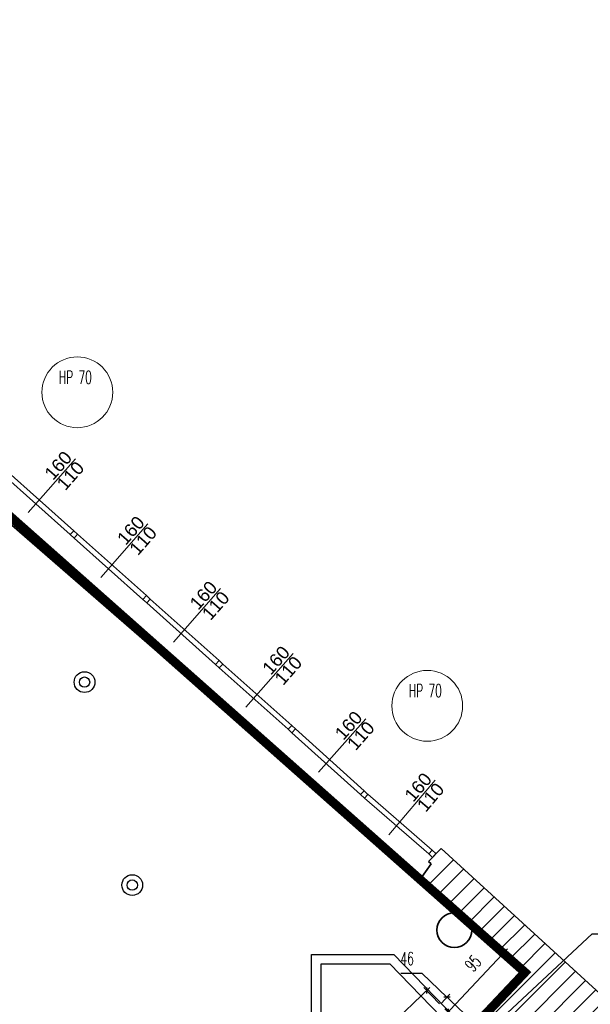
# Model space of a CAD drawing. Header units: millimetres. Extents: x 19887 to 192597, y -14203 to 39042.
# Tile 143 of 256: x 39982 to 40931, y -7601 to -5964. Entities that reach past the tile are written whole.
import ezdxf
from ezdxf import colors
from ezdxf.entities.mleader import LeaderData, LeaderLine
from ezdxf.math import Vec2, Vec3

# ---------------------------------------------------------------- set-up
doc = ezdxf.new("R2010")
doc.units = ezdxf.units.MM
doc.linetypes.add('DASHED2', pattern=[9.525, 6.35, -3.175])
doc.layers.get('Defpoints').update_dxf_attribs({"color": 4})
for name, color, linetype in [('A_DBA-RAMKI', 6, 'Continuous'), ('A_DBA_WPUSTY SAN', 150, 'Continuous'), ('Wymiarowanie', 3, 'Continuous'), ('Wypełnienie', 252, 'Continuous')]:
    doc.layers.add(name, color=color, linetype=linetype)
for name, color, linetype, lineweight in [('Basen_rzut_poziom_1_obrys', 252, 'Continuous', 35), ('Kolobrzeg_rzut_hala_poziom_1', 252, 'Continuous', 35), ('Okna', 252, 'Continuous', 5), ('Schody', 252, 'Continuous', 5), ('Ściany', 7, 'Continuous', 25)]:
    doc.layers.add(name, color=color, linetype=linetype, lineweight=lineweight)
doc.styles.add('ROMANS', font='romans.shx', dxfattribs={"width": 0.6})
doc.styles.get("Standard").update_dxf_attribs({"font": 'arial.ttf'})
doc.dimstyles.new('000001FB70622F18', dxfattribs={"dimtxt": 20, "dimasz": 5, "dimexe": 5, "dimexo": 1, "dimgap": 20, "dimtad": 1, "dimtoh": 1, "dimdec": 0, "dimtxsty": 'Standard', "dimblk": 'OBLIQUE', "dimcen": 0, "dimdle": 5, "dimclrd": 252, "dimclre": 252, "dimclrt": 252, "dimadec": 0, "dimazin": 0, "dimtfac": 1, "dimtdec": 0, "dimtmove": 0, "dimatfit": 3, "dimldrblk": 'OBLIQUE', "dimfxl": 150, "dimfxlon": 1, "dimlwd": 25, "dimlwe": 25, "dimarcsym": 1})

# ---------------------------------------------------------------- blocks, each defined once
blk = doc.blocks.new('_Oblique')
at = {"color": 0, "linetype": 'ByBlock', "lineweight": -2}
blk.add_line((-0.5, -0.5), (0.5, 0.5), dxfattribs=at)
blk = doc.blocks.new('*D672')
at = {"layer": 'Defpoints', "color": 0}
for p in [(3064.4, -2078.9), (3079.8, -2095), (2866.8, -2298.8)]:
    blk.add_point(p, dxfattribs=at)
at = {"layer": 'Wymiarowanie', "color": 252, "linetype": 'Continuous', "lineweight": 25}
for p, q in [((2847.8, -2286.1), (3068, -2075.4)), ((3079.1, -2094.3), (3060.9, -2075.3)), ((2866.1, -2298), (2848, -2279.1))]:
    blk.add_line(p, q, dxfattribs=at)
at = {"layer": 'Wymiarowanie', "color": 252, "linetype": 'ByBlock', "lineweight": 25, "xscale": 5, "yscale": 5, "zscale": 5}
for p, rotation in [((3064.4, -2078.9), 43.74194515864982), ((2851.4, -2282.7), 223.7419451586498)]:
    blk.add_blockref('_Oblique', p, dxfattribs=dict(at, rotation=rotation))
at = {"layer": 'Wymiarowanie', "color": 252, "insert": (2945.8, -2168.1), "char_height": 15, "attachment_point": 5, "rotation": 43.7419, "style": 'ROMANS'}
blk.add_mtext('295', dxfattribs=at)
blk = doc.blocks.new('*D675')
at = {"layer": 'Defpoints', "color": 0}
for p in [(3079.8, -2095), (3113.4, -2126.7), (3121.3, -2118.3)]:
    blk.add_point(p, dxfattribs=at)
at = {"layer": 'Wymiarowanie', "color": 252, "linetype": 'Continuous', "lineweight": 25}
for p, q in [((3058.9, -2059.5), (3034.4, -2059.5)), ((3087.7, -2086.6), (3058.9, -2059.5)), ((3080.5, -2094.3), (3091.1, -2083)), ((3084, -2083.2), (3124.9, -2121.8)), ((3114.1, -2126), (3124.7, -2114.7))]:
    blk.add_line(p, q, dxfattribs=at)
at = {"layer": 'Wymiarowanie', "color": 252, "linetype": 'ByBlock', "lineweight": 25, "xscale": 5, "yscale": 5, "zscale": 5}
for p, rotation in [((3087.7, -2086.6), 136.6452159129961), ((3121.3, -2118.3), 316.6452159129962)]:
    blk.add_blockref('_Oblique', p, dxfattribs=dict(at, rotation=rotation))
at = {"layer": 'Wymiarowanie', "color": 252, "insert": (3041.6, -2042), "char_height": 15, "attachment_point": 5, "style": 'ROMANS'}
blk.add_mtext('46', dxfattribs=at)
blk = doc.blocks.new('*D676')
at = {"layer": 'Defpoints', "color": 0}
for p in [(3154.2, -2034.6), (3178.6, -2057.6), (3113.4, -2126.7)]:
    blk.add_point(p, dxfattribs=at)
at = {"layer": 'Wymiarowanie', "color": 252, "linetype": 'Continuous', "lineweight": 25}
for p, q in [((3085.5, -2107.3), (3157.6, -2031)), ((3177.8, -2056.9), (3150.5, -2031.2)), ((3112.7, -2126), (3085.3, -2100.2))]:
    blk.add_line(p, q, dxfattribs=at)
at = {"layer": 'Wymiarowanie', "color": 252, "linetype": 'ByBlock', "lineweight": 25, "xscale": 5, "yscale": 5, "zscale": 5}
for p, rotation in [((3154.2, -2034.6), 46.6601387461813), ((3089, -2103.7), 226.6601387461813)]:
    blk.add_blockref('_Oblique', p, dxfattribs=dict(at, rotation=rotation))
at = {"layer": 'Wymiarowanie', "color": 252, "insert": (3117.8, -2047.6), "char_height": 15, "attachment_point": 5, "rotation": 46.6601, "style": 'ROMANS'}
blk.add_mtext('95', dxfattribs=at)
blk = doc.blocks.new('A$C7bb86cbb')
at = {"layer": 'Kolobrzeg_rzut_hala_poziom_1'}
for p, q in [((-153, 944), (-297, 793, 0)), ((-268, 765, 0), (-400, 582)), ((-297, 793, 0), (-268, 765, 0))]:
    blk.add_line(p, q, dxfattribs=at)
blk.add_circle((0, 0), 201, dxfattribs=at)
at = {"layer": 'Okna', "elevation": 0}
for points in [[(-4378, 5445), (-4923, 4825)], [(-4436, 4570), (-5231, 5279)], [(-4396, 4614), (-5190, 5323)], [(-3540, 4695), (-4085, 4075)], [(-3557, 3864), (-4352, 4573)], [(-3598, 3820), (-4392, 4529)], [(-2701, 3945), (-3246, 3325)], [(-2759, 3070), (-3554, 3780)], [(-2718, 3114), (-3513, 3824)], [(-1862, 3195), (-2407, 2576)], [(-1879, 2365), (-2674, 3074)], [(-1920, 2320), (-2715, 3030)], [(-1024, 2442), (-1569, 1823)], [(-1083, 1565), (-1876, 2280)], [(-1042, 1609), (-1835, 2324)], [(-222, 1732), (-755, 1102)], [(-296, 881), (-1039, 1524)], [(-256, 925), (-999, 1569)]]:
    blk.add_lwpolyline(points, dxfattribs=at)
for points in [[(-4436, 4570), (-4396, 4614), (-4352, 4573), (-4392, 4529)], [(-3598, 3820), (-3557, 3864), (-3513, 3824), (-3554, 3780)], [(-2759, 3070), (-2718, 3114), (-2674, 3074), (-2715, 3030)], [(-1920, 2320), (-1879, 2365), (-1835, 2324), (-1876, 2280)], [(-1083, 1565), (-1042, 1609), (-998, 1568), (-1039, 1524)], [(-296, 881), (-256, 925), (-212, 884), (-252, 840)]]:
    blk.add_lwpolyline(points, close=True, dxfattribs=at)
at = {"layer": 'Okna', "char_height": 150, "width": 335.75, "attachment_point": 3}
for s, insert, rotation in [('160', (-4517, 5549, 0), 48.6566), ('110', (-4376, 5430, 0), 48.6566), ('160', (-3678, 4799, 0), 48.6566), ('110', (-3537, 4680, 0), 48.6566), ('160', (-2840, 4049, 0), 48.6566), ('110', (-2698, 3930, 0), 48.6566), ('160', (-2001, 3299, 0), 48.6566), ('110', (-1859, 3180, 0), 48.6566), ('160', (-1163, 2546, 0), 48.6566), ('110', (-1021, 2427, 0), 48.6566), ('160', (-363, 1834, 0), 49.7994), ('110', (-219, 1717, 0), 49.7994)]:
    blk.add_mtext(s, dxfattribs=dict(at, insert=insert, rotation=rotation))
blk = doc.blocks.new('G$CC7950608')
at = {"layer": 'A_DBA_WPUSTY SAN'}
for radius in [19.2, 9.6]:
    blk.add_circle((0, 0), radius, dxfattribs=at)
blk = doc.blocks.new('G$CF5E15B28')
at = {"layer": 'Wypełnienie'}
h = blk.add_hatch(dxfattribs=at)
h.set_pattern_fill('ANSI31', color=253, scale=5, angle=90)
h.set_pattern_definition([(45, (3252.028, -2175.285), (-11.22532, 11.22532), [])])
h.paths.add_polyline_path([(3330.2, -2225.7), (3342.3, -2238.5), (3359.1, -2222.5), (3385.1, -2194), (3242.6, -2062.6), (3128.5, -1959.1), (3087.4, -1920.6), (3059.2, -1953.5), (3178.6, -2057.6), (3113.4, -2126.7), (3251.5, -2269.3), (3166.2, -2351.5), (3045.3, -2468.1), (2986.4, -2407.5), (2978.8, -2414.9), (3041.4, -2479.2), (3081, -2439.5), (3081, -2882.3), (3100.3, -2882.3), (3100.3, -2844.2), (3108.5, -2844.2), (3109.2, -2630.8), (3485.5, -2630.8), (3485.5, -2608), (3469.4, -2608), (3469.4, -2616.8), (3372.3, -2616.8), (3372.3, -2514), (3378.1, -2514), (3378.1, -2499.2), (3355.9, -2499.2), (3357.5, -2558), (3359.3, -2616.8), (3133, -2617.5), (3133, -2598), (3108.6, -2598.5), (3108.6, -2437.7)])
at = {"layer": 'Basen_rzut_poziom_1_obrys', "color": 253, "elevation": 0}
for points in [[(2508.2, -1474.9), (3059.2, -1953.5)], [(3080.9, -1914.8), (3739.5, -2516.8), (3739.9, -3060.8)], [(3059.2, -1953.5), (3059.2, -1953.5), (3100.5, -1989.6)], [(3115.1, -2002.3), (3178.6, -2057.6), (3171.2, -2065.5)], [(3113.4, -2126.7), (3171.2, -2065.5)]]:
    blk.add_lwpolyline(points, dxfattribs=at)
at = {"layer": 'Okna', "color": 253}
for centre in [(2660.7, -1387.9, 0), (3064.9, -1750.1, 0)]:
    blk.add_circle(centre, 40.9, dxfattribs=at)
at = {"layer": 'Basen_rzut_poziom_1_obrys', "color": 253, "xscale": 0.1, "yscale": 0.1, "zscale": 0.1}
blk.add_blockref('A$C7bb86cbb', (3096.2, -2009.2, 0), dxfattribs=at)
at = {"layer": 'Okna', "color": 253, "char_height": 15, "width": 157.291, "attachment_point": 1, "style": 'ROMANS'}
for insert in [(2639.4, -1363, 0), (3043.6, -1725.2, 0)]:
    blk.add_mtext('HP 70', dxfattribs=dict(at, insert=insert))
at = {"layer": 'Wymiarowanie', "color": 253}
for base, p1, p2, angle, picture, middle in [((3121.3, -2118.3, 0), (3079.8, -2095, 0), (3113.4, -2126.7, 0), 316.6452, '*D675', (3041.6, -2059.5, 0)), ((3154.2, -2034.6, 0), (3113.4, -2126.7, 0), (3178.6, -2057.6, 0), 46.6601, '*D676', (3130.5, -2059.7, 0))]:
    dim = blk.add_linear_dim(base=base, p1=p1, p2=p2, angle=angle, dimstyle='000001FB70622F18', override={"dimtxt": 15, "dimgap": 10, "dimtxsty": 'ROMANS'}, dxfattribs=at)
    dim.commit()
    dim.dimension.update_dxf_attribs({"geometry": picture, "text_midpoint": middle, "dimtype": 161})
dim = blk.add_aligned_dim(p1=(2866.8, -2298.8, 0), p2=(3079.8, -2095, 0), distance=22.3, dimstyle='000001FB70622F18', override={"dimtxt": 15, "dimgap": 10, "dimtxsty": 'ROMANS'}, dxfattribs=at)
dim.commit()
dim.dimension.update_dxf_attribs({"geometry": '*D672', "text_midpoint": (2945.8, -2168.1, 0)})
at = {"layer": 'Schody', "color": 253}
ml = blk.add_multileader_mtext('Standard', dxfattribs=at)
ml.set_content('', color=253)
ml.set_leader_properties()
ml.build(insert=Vec2(0, 0))
ml.multileader.update_dxf_attribs({"text_top_attachment_type": 0, "text_bottom_attachment_type": 0, "dogleg_length": 0.8, "arrow_head_size": 20})
ctx = ml.context
ctx.base_point, ctx.char_height, ctx.arrow_head_size, ctx.landing_gap_size, ctx.plane_origin, ctx.plane_x_axis, ctx.plane_y_axis = Vec3(3435.5, -2013.4, 0), 0.4, 20, 0.2, Vec3(4012.2, -2391.7, 0), Vec3(1, 0, 0), Vec3(0, 1, 0)
ctx.attachment_type = 2
notes = []
notes.append((ctx, [(1, (1, 1, 0), (3255.3, -2013.4, 0), (1, 0, 0), 180.2, [(0, [(3023.3, -2230, 0)], 256, [])])]))
ctx.mtext.insert, ctx.mtext.text_direction, ctx.mtext.flow_direction = Vec3(3435.7, -2013.4, 0), Vec3(1, 0, 0), 5
for ctx, leaders in notes:
    for number, flags, end, landing, length, lines in leaders:
        leader = LeaderData()
        leader.index, (leader.has_last_leader_line, leader.has_dogleg_vector, leader.attachment_direction) = number, flags
        leader.last_leader_point, leader.dogleg_vector, leader.dogleg_length = Vec3(end), Vec3(landing), length
        for number, points, colour, breaks in lines:
            line = LeaderLine()
            line.index, line.vertices, line.color, line.breaks = number, Vec3.list(points), colors.encode_raw_color(colour), breaks
            leader.lines.append(line)
        ctx.leaders.append(leader)

msp = doc.modelspace()

# ---------------------------------------------------------------- linework, layer by layer
at = {"layer": 'A_DBA-RAMKI', "color": 210, "linetype": 'DASHED2', "ltscale": 10, "const_width": 15, "elevation": 0}
msp.add_lwpolyline([(38041, -5070.8), (38492.5, -5463), (38440.9, -5515.1), (38541.6, -5604.8), (38580, -5562.3), (40822.3, -7548.3), (40728.4, -7647.8)], dxfattribs=at)
at = {"layer": 'Ściany', "elevation": 0}
for points in [[(40483.1, -8094.5), (40467.3, -8094.5), (40467.3, -7518.5)], [(40467.3, -7518.5), (40604.2, -7518.5), (40928.1, -7852.8), (40678.9, -8094.5), (40672.5, -8094.5)], [(40483.1, -8078.7), (40483.1, -7534.4), (40597.5, -7534.4), (40905.7, -7852.5), (40672.5, -8078.7), (40672.5, -8078.7)]]:
    msp.add_lwpolyline(points, dxfattribs=at)

# ---------------------------------------------------------------- block references
at = {"xscale": 1.44, "yscale": 1.44, "zscale": 1.44}
msp.add_blockref('G$CF5E15B28', (36246.3, -4584.8, 0), dxfattribs=at)
at = {"layer": 'A_DBA_WPUSTY SAN', "xscale": 0.9, "yscale": 0.9, "zscale": 0.9}
for p in [(40089.7, -7065.5, 0), (40169.1, -7403.1, 0)]:
    msp.add_blockref('G$CC7950608', p, dxfattribs=at)

doc.saveas('drawing.dxf')
